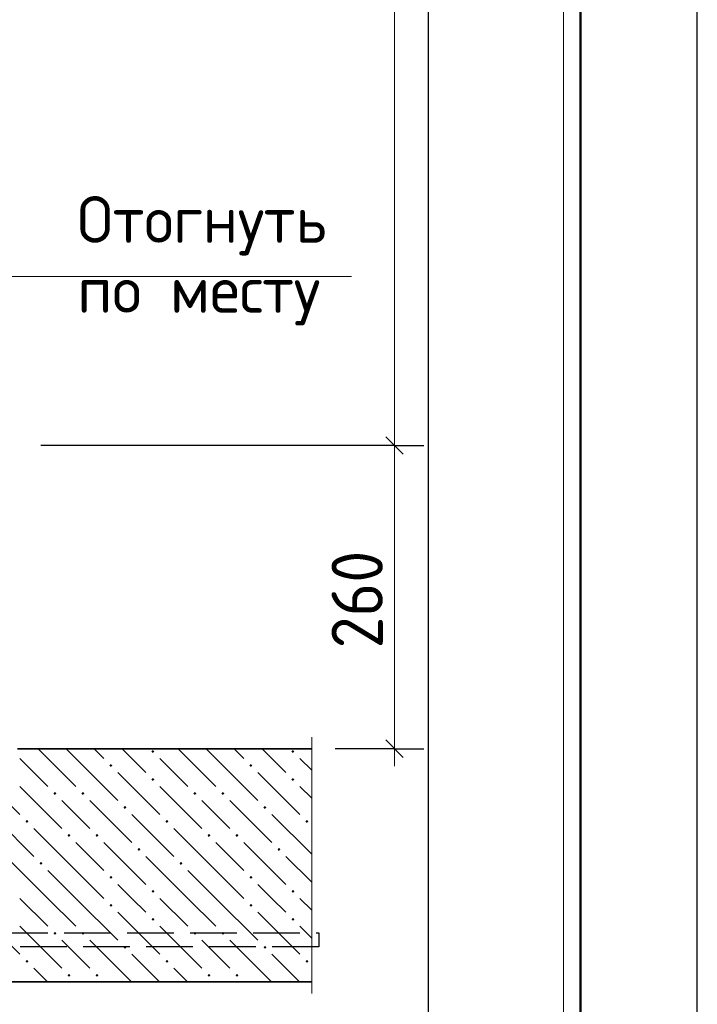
# Model space of a CAD drawing. Header units: millimetres. Extents: x 0 to 21000, y -5 to 14850.
# Tile 16 of 18: x 19548 to 21000, y 8006 to 10118. Entities that reach past the tile are written whole.
import ezdxf

# ---------------------------------------------------------------- set-up
doc = ezdxf.new("R2010")
doc.units = ezdxf.units.MM
doc.linetypes.add('______2', pattern=[135, 100, -35])
for name, color, linetype, lineweight in [('Standard', 7, 'Continuous', 25), ('Выпуски арматуры Г-обр.', 7, 'Continuous', 25), ('Позиционная метка диаметр_ шаг', 7, 'Continuous', 13), ('Примечания', 7, 'Continuous', 13), ('Размерная линия_ общее', 7, 'Continuous', 13)]:
    doc.layers.add(name, color=color, linetype=linetype, lineweight=lineweight)
doc.layers.add('ЖБ Перекрытие верхний уровень', color=7, linetype='Continuous', lineweight=25, true_color=0xe0e0ff)
doc.layers.add('Размерная выноска', color=7, linetype='Continuous')
doc.styles.add('ISOCPEUR', font='txt')

msp = doc.modelspace()

# ---------------------------------------------------------------- hatches: boundary and pattern name
at = {"layer": 'ЖБ Перекрытие верхний уровень', "linetype": 'Continuous', "lineweight": 18, "transparency": 33554687}
for points in [[(19830.1, 8548.7), (19833.3, 8551.9), (19836.6, 8548.7), (19833.3, 8545.4)], [(20130.1, 8548.7), (20133.3, 8551.9), (20136.6, 8548.7), (20133.3, 8545.4)], [(19740.1, 8518.7), (19743.3, 8521.9), (19746.6, 8518.7), (19743.3, 8515.4)], [(20040.1, 8518.7), (20043.3, 8521.9), (20046.6, 8518.7), (20043.3, 8515.4)], [(19830.1, 8488.7), (19833.3, 8491.9), (19836.6, 8488.7), (19833.3, 8485.4)], [(20130.1, 8488.7), (20133.3, 8491.9), (20136.6, 8488.7), (20133.3, 8485.4)], [(19620.1, 8458.7), (19623.3, 8461.9), (19626.6, 8458.7), (19623.3, 8455.4)], [(19680.1, 8458.7), (19683.3, 8461.9), (19686.6, 8458.7), (19683.3, 8455.4)], [(19920.1, 8458.7), (19923.3, 8461.9), (19926.6, 8458.7), (19923.3, 8455.4)], [(19980.1, 8458.7), (19983.3, 8461.9), (19986.6, 8458.7), (19983.3, 8455.4)], [(19770.1, 8428.7), (19773.3, 8431.9), (19776.6, 8428.7), (19773.3, 8425.4)], [(20070.1, 8428.7), (20073.3, 8431.9), (20076.6, 8428.7), (20073.3, 8425.4)], [(19560.1, 8398.7), (19563.3, 8401.9), (19566.6, 8398.7), (19563.3, 8395.4)], [(19860.1, 8398.7), (19863.3, 8401.9), (19866.6, 8398.7), (19863.3, 8395.4)], [(20160.1, 8398.7), (20163.3, 8401.9), (20166.6, 8398.7), (20163.3, 8395.4)], [(19650.1, 8368.7), (19653.3, 8371.9), (19656.6, 8368.7), (19653.3, 8365.4)], [(19710.1, 8368.7), (19713.3, 8371.9), (19716.6, 8368.7), (19713.3, 8365.4)], [(19950.1, 8368.7), (19953.3, 8371.9), (19956.6, 8368.7), (19953.3, 8365.4)], [(20010.1, 8368.7), (20013.3, 8371.9), (20016.6, 8368.7), (20013.3, 8365.4)], [(19800.1, 8338.7), (19803.3, 8341.9), (19806.6, 8338.7), (19803.3, 8335.4)], [(20100.1, 8338.7), (20103.3, 8341.9), (20106.6, 8338.7), (20103.3, 8335.4)], [(19590.1, 8308.7), (19593.3, 8311.9), (19596.6, 8308.7), (19593.3, 8305.4)], [(19890.1, 8308.7), (19893.3, 8311.9), (19896.6, 8308.7), (19893.3, 8305.4)], [(19740.1, 8278.7), (19743.3, 8281.9), (19746.6, 8278.7), (19743.3, 8275.4)], [(20040.1, 8278.7), (20043.3, 8281.9), (20046.6, 8278.7), (20043.3, 8275.4)], [(19830.1, 8248.7), (19833.3, 8251.9), (19836.6, 8248.7), (19833.3, 8245.4)], [(20130.1, 8248.7), (20133.3, 8251.9), (20136.6, 8248.7), (20133.3, 8245.4)], [(19740.1, 8218.7), (19743.3, 8221.9), (19746.6, 8218.7), (19743.3, 8215.4)], [(20040.1, 8218.7), (20043.3, 8221.9), (20046.6, 8218.7), (20043.3, 8215.4)], [(19830.1, 8188.7), (19833.3, 8191.9), (19836.6, 8188.7), (19833.3, 8185.4)], [(20130.1, 8188.7), (20133.3, 8191.9), (20136.6, 8188.7), (20133.3, 8185.4)], [(19620.1, 8158.7), (19623.3, 8161.9), (19626.6, 8158.7), (19623.3, 8155.4)], [(19680.1, 8158.7), (19683.3, 8161.9), (19686.6, 8158.7), (19683.3, 8155.4)], [(19920.1, 8158.7), (19923.3, 8161.9), (19926.6, 8158.7), (19923.3, 8155.4)], [(19980.1, 8158.7), (19983.3, 8161.9), (19986.6, 8158.7), (19983.3, 8155.4)], [(19770.1, 8128.7), (19773.3, 8131.9), (19776.6, 8128.7), (19773.3, 8125.4)], [(20070.1, 8128.7), (20073.3, 8131.9), (20076.6, 8128.7), (20073.3, 8125.4)], [(19560.1, 8098.7), (19563.3, 8101.9), (19566.6, 8098.7), (19563.3, 8095.4)], [(19860.1, 8098.7), (19863.3, 8101.9), (19866.6, 8098.7), (19863.3, 8095.4)], [(20160.1, 8098.7), (20163.3, 8101.9), (20166.6, 8098.7), (20163.3, 8095.4)], [(19650.1, 8068.7), (19653.3, 8071.9), (19656.6, 8068.7), (19653.3, 8065.4)], [(19710.1, 8068.7), (19713.3, 8071.9), (19716.6, 8068.7), (19713.3, 8065.4)], [(19950.1, 8068.7), (19953.3, 8071.9), (19956.6, 8068.7), (19953.3, 8065.4)], [(20010.1, 8068.7), (20013.3, 8071.9), (20016.6, 8068.7), (20013.3, 8065.4)]]:
    msp.add_hatch(color=7, dxfattribs=at).paths.add_polyline_path(points, flags=16)

# ---------------------------------------------------------------- linework, layer by layer
at = {"layer": 'Standard', "color": 7, "linetype": 'Continuous', "lineweight": 13, "transparency": 33554687}
msp.add_line((21000, -5), (21000, 14815.8), dxfattribs=at)
at = {"layer": 'Standard', "color": 7, "linetype": 'Continuous', "lineweight": 35, "transparency": 33554687}
msp.add_line((20750, 13600), (20750, 10050), dxfattribs=at)
at = {"layer": 'Standard', "color": 7, "linetype": 'Continuous', "lineweight": 25, "transparency": 33554687}
msp.add_lwpolyline([(0, 0), (21000, 0), (21000, 14850), (0, 14850), (0, 0)], close=True, dxfattribs=at)
at = {"layer": 'Standard', "color": 7, "linetype": 'Continuous', "lineweight": 50, "transparency": 33554687}
msp.add_lwpolyline([(1000, 14600), (20750, 14600), (20750, 250), (1000, 250), (1000, 14600)], close=True, dxfattribs=at)
at = {"layer": 'Standard', "color": 7, "linetype": 'Continuous', "lineweight": 13, "transparency": 33554687}
msp.add_lwpolyline([(20713.3, 14601.7), (7749.4, 14601.7), (7749.4, 6187.1), (20713.3, 6187.1), (20713.3, 14601.7)], dxfattribs=at)
at = {"layer": 'Standard', "color": 254, "linetype": 'Continuous', "lineweight": 25, "true_color": 0xc4c4ff, "transparency": 33554687}
msp.add_lwpolyline([(9692.1, 7392), (20423.8, 7392), (20423.8, 12433.9), (9692.1, 12433.9), (9692.1, 7392)], dxfattribs=at)
at = {"layer": 'Выпуски арматуры Г-обр.', "color": 251, "linetype": '______2', "lineweight": 25, "true_color": 0x656565, "transparency": 33554687}
msp.add_lwpolyline([(19433.5, 11004.5), (19433.5, 8234.5), (19435.4, 8220.4), (19440.1, 8206.1), (19447.5, 8193.1), (19456.3, 8182.4), (19467, 8173.5), (19480.1, 8166.2), (19494.4, 8161.5), (19508.4, 8159.5), (20188.8, 8159.5), (20188.8, 8129.5), (19506.4, 8129.5), (19487.5, 8132.1), (19467.9, 8138.6), (19449.9, 8148.7), (19435, 8161.1), (19422.6, 8176), (19412.5, 8194), (19406.1, 8213.6), (19403.5, 8232.4), (19403.5, 11004.5), (19433.5, 11004.5)], dxfattribs=at)
at = {"layer": 'ЖБ Перекрытие верхний уровень', "color": 7, "linetype": 'Continuous', "lineweight": 35, "transparency": 33554687}
for p, q in [((20173.8, 8554.5), (19543, 8554.5)), ((14418, 8054.5), (20173.8, 8054.5))]:
    msp.add_line(p, q, dxfattribs=at)
at = {"layer": 'ЖБ Перекрытие верхний уровень', "color": 9, "linetype": 'Continuous', "lineweight": 18, "true_color": 0xc7c7c7, "transparency": 33554687}
for p, q in [((19608.3, 8533.7), (19587.4, 8554.5)), ((19647.4, 8554.5), (19668.3, 8533.7)), ((19707.4, 8554.5), (19728.3, 8533.7)), ((19788.3, 8533.7), (19767.4, 8554.5)), ((19908.3, 8533.7), (19887.4, 8554.5)), ((19947.4, 8554.5), (19968.3, 8533.7)), ((20007.4, 8554.5), (20028.3, 8533.7)), ((20088.3, 8533.7), (20067.4, 8554.5)), ((19548.3, 8533.7), (19608.3, 8473.7)), ((19608.3, 8533.7), (19668.3, 8473.7)), ((19668.3, 8533.7), (19758.3, 8443.7)), ((19818.3, 8503.7), (19788.3, 8533.7)), ((19848.3, 8533.7), (19908.3, 8473.7)), ((19908.3, 8533.7), (19968.3, 8473.7)), ((19968.3, 8533.7), (20058.3, 8443.7)), ((20118.3, 8503.7), (20088.3, 8533.7)), ((20148.3, 8533.7), (20173.8, 8508.2)), ((19458.3, 8503.7), (19548.3, 8413.7)), ((19758.3, 8503.7), (19848.3, 8413.7)), ((20058.3, 8503.7), (20148.3, 8413.7)), ((19548.3, 8473.7), (19638.3, 8383.7)), ((19848.3, 8473.7), (19938.3, 8383.7)), ((20148.3, 8473.7), (20173.8, 8448.2)), ((19668.3, 8413.7), (19638.3, 8443.7)), ((19698.3, 8443.7), (19788.3, 8353.7)), ((19968.3, 8413.7), (19938.3, 8443.7)), ((19998.3, 8443.7), (20088.3, 8353.7)), ((19488.3, 8413.7), (19578.3, 8323.7)), ((19698.3, 8383.7), (19668.3, 8413.7)), ((19788.3, 8413.7), (19878.3, 8323.7)), ((19998.3, 8383.7), (19968.3, 8413.7)), ((20088.3, 8413.7), (20173.8, 8328.2)), ((19668.3, 8293.7), (19578.3, 8383.7)), ((19968.3, 8293.7), (19878.3, 8383.7)), ((19668.3, 8353.7), (19728.3, 8293.7)), ((19728.3, 8353.7), (19818.3, 8263.7)), ((19968.3, 8353.7), (20028.3, 8293.7)), ((20028.3, 8353.7), (20118.3, 8263.7)), ((19608.3, 8233.7), (19518.3, 8323.7)), ((19908.3, 8233.7), (19818.3, 8323.7)), ((20173.8, 8268.2), (20118.3, 8323.7)), ((19608.3, 8293.7), (19668.3, 8233.7)), ((19668.3, 8293.7), (19728.3, 8233.7)), ((19908.3, 8293.7), (19968.3, 8233.7)), ((19968.3, 8293.7), (20028.3, 8233.7)), ((19788.3, 8233.7), (19758.3, 8263.7)), ((20088.3, 8233.7), (20058.3, 8263.7)), ((19548.3, 8233.7), (19608.3, 8173.7)), ((19608.3, 8233.7), (19668.3, 8173.7)), ((19668.3, 8233.7), (19758.3, 8143.7)), ((19818.3, 8203.7), (19788.3, 8233.7)), ((19848.3, 8233.7), (19908.3, 8173.7)), ((19908.3, 8233.7), (19968.3, 8173.7)), ((19968.3, 8233.7), (20058.3, 8143.7)), ((20118.3, 8203.7), (20088.3, 8233.7)), ((20148.3, 8233.7), (20173.8, 8208.2)), ((19458.3, 8203.7), (19548.3, 8113.7)), ((19758.3, 8203.7), (19848.3, 8113.7)), ((20058.3, 8203.7), (20148.3, 8113.7)), ((19548.3, 8173.7), (19638.3, 8083.7)), ((19848.3, 8173.7), (19938.3, 8083.7)), ((20148.3, 8173.7), (20173.8, 8148.2)), ((19668.3, 8113.7), (19638.3, 8143.7)), ((19698.3, 8143.7), (19787.4, 8054.5)), ((19968.3, 8113.7), (19938.3, 8143.7)), ((19998.3, 8143.7), (20087.4, 8054.5)), ((19698.3, 8083.7), (19668.3, 8113.7)), ((19788.3, 8113.7), (19847.4, 8054.5)), ((19998.3, 8083.7), (19968.3, 8113.7)), ((20088.3, 8113.7), (20147.4, 8054.5)), ((19607.4, 8054.5), (19578.3, 8083.7)), ((19907.4, 8054.5), (19878.3, 8083.7))]:
    msp.add_line(p, q, dxfattribs=at)
at = {"layer": 'Примечания', "color": 7, "linetype": 'Continuous', "lineweight": 13, "transparency": 33554687}
for p, q in [((20258.9, 9567), (19436, 9567)), ((19541, 9567), (19548.5, 9567))]:
    msp.add_line(p, q, dxfattribs=at)
at = {"layer": 'Размерная выноска', "color": 7, "linetype": 'Continuous', "lineweight": 13, "transparency": 33554687}
msp.add_line((20173.8, 8029.5), (20173.8, 8579.5), dxfattribs=at)
at = {"layer": 'Размерная линия_ общее', "color": 7, "linetype": 'Continuous', "lineweight": 13, "transparency": 33554687}
for p, q in [((20351.1, 9204.5), (20351.1, 11829.5)), ((20351.1, 8554.5), (20351.1, 8517))]:
    msp.add_line(p, q, dxfattribs=at)
at = {"layer": 'Размерная линия_ общее', "color": 253, "linetype": 'Continuous', "lineweight": -3, "true_color": 0xa0a0a0, "transparency": 33554687}
for p, q in [((20351.1, 9204.5), (20288.6, 9204.5)), ((20351.1, 9204.5), (20413.6, 9204.5)), ((20351.1, 8554.5), (20223.8, 8554.5)), ((20351.1, 8554.5), (20288.6, 8554.5)), ((20351.1, 8554.5), (20413.6, 8554.5))]:
    msp.add_line(p, q, dxfattribs=at)
at = {"layer": 'Размерная линия_ общее', "color": 7, "linetype": 'Continuous', "lineweight": 25, "transparency": 33554687}
for p, q in [((20369.9, 9185.8), (20332.4, 9223.3)), ((20369.9, 8535.8), (20332.4, 8573.3))]:
    msp.add_line(p, q, dxfattribs=at)
at = {"layer": 'Размерная линия_ общее', "color": 253, "linetype": 'Continuous', "lineweight": -3, "true_color": 0xa0a0a0, "transparency": 33554687}
msp.add_lwpolyline([(20351.1, 9204.5), (20342.1, 9204.5), (20342.1, 9204.5), (19593, 9204.5)], dxfattribs=at)
at = {"layer": 'Размерная линия_ общее', "color": 7, "linetype": 'Continuous', "lineweight": 13, "transparency": 33554687}
msp.add_lwpolyline([(20351.1, 8554.5), (20351.1, 9015.3), (20351.1, 9015.3), (20351.1, 9204.5)], dxfattribs=at)

# ---------------------------------------------------------------- texts
at = {"layer": 'Позиционная метка диаметр_ шаг', "color": 7, "linetype": 'Continuous', "lineweight": 18, "transparency": 33554687, "char_height": 100, "attachment_point": 7, "style": 'ISOCPEUR'}
for s, insert, width in [('\\W0.97;Отогнуть', (19671.4, 9612), 658.028), ('\\W0.97;по месту', (19671.4, 9462), 618.042)]:
    msp.add_mtext(s, dxfattribs=dict(at, insert=insert, width=width))
at = {"layer": 'Размерная линия_ общее', "color": 7, "linetype": 'Continuous', "lineweight": 25, "transparency": 33554687, "insert": (20326.1, 8769.5), "char_height": 110, "width": 280.994, "attachment_point": 7, "rotation": 90, "style": 'ISOCPEUR'}
msp.add_mtext('\\W0.91;260', dxfattribs=at)

doc.saveas('drawing.dxf')
